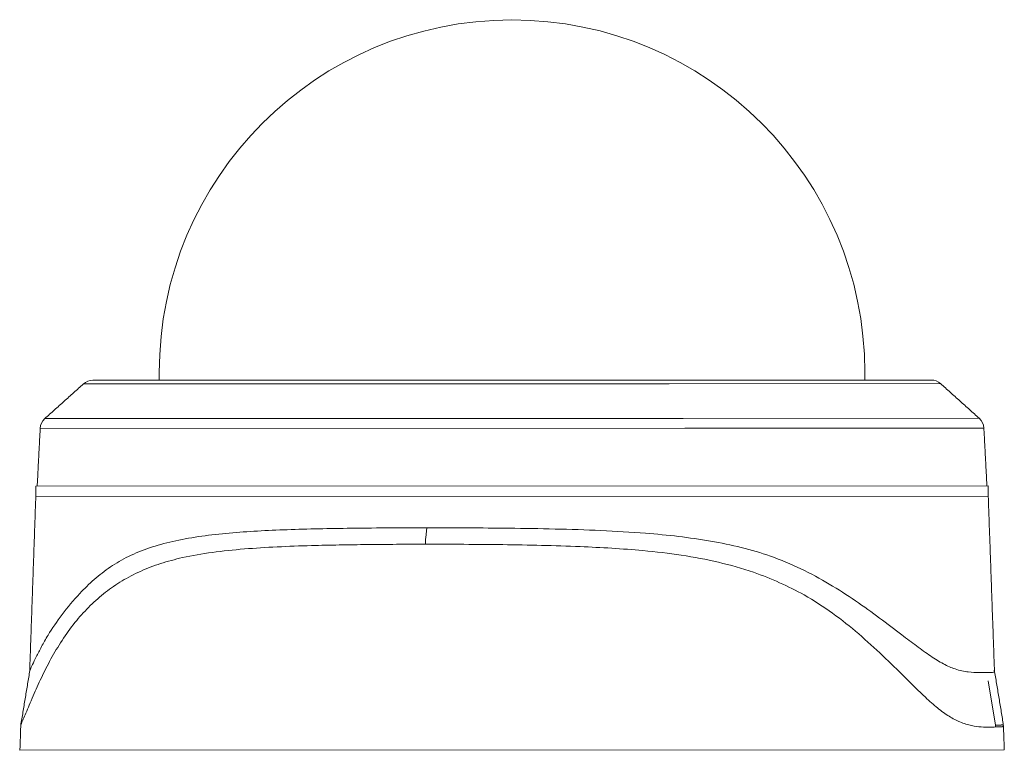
# Model space of a CAD drawing. Header units: millimetres. Extents: x -1087 to 3984, y -274 to 1871.
# Tile 13 of 16: x 2845 to 2886, y 1133 to 1164. Entities that reach past the tile are written whole.
import ezdxf

# ---------------------------------------------------------------- set-up
doc = ezdxf.new("R2010")
doc.units = ezdxf.units.MM
doc.linetypes.add('PHANTOM', pattern=[12.7, 6.35, -1.27, 1.27, -1.27, 1.27, -1.27])
doc.layers.add('_IE_Kamery zewnętrzne', color=170, linetype='Continuous')

# ---------------------------------------------------------------- blocks, each defined once
blk = doc.blocks.new('A$C6C8F0AEB')
at = {"layer": '_IE_Kamery zewnętrzne', "linetype": 'Continuous', "lineweight": 15}
for p, q in [((106.31, 241.61), (23.3, 241.61)), ((24.64, 242.12), (105.82, 242.12)), ((105.82, 242.12), (143.45, 242.12)), ((144.79, 241.61), (106.31, 241.61)), ((17.83, 236.69), (108.32, 236.69)), ((108.32, 236.69), (150.26, 236.69)), ((108.56, 235.3), (17.18, 235.3)), ((150.92, 235.3), (108.56, 235.3)), ((151.55, 227.12), (16.55, 227.12)), ((151.55, 225.62), (16.55, 225.62)), ((71.96, 221.19), (71.82, 219.79)), ((153.8, 189.65), (14.29, 189.65))]:
    blk.add_line(p, q, dxfattribs=at)
at = {"layer": '_IE_Kamery zewnętrzne', "linetype": 'PHANTOM', "lineweight": 0}
blk.add_line((152.54, 193.17), (151.32, 200.63), dxfattribs=at)
at = {"layer": '_IE_Kamery zewnętrzne', "linetype": 'Continuous', "lineweight": 15}
for centre, radius, start, end in [((84.05, 243.22), 50, 0, 180), ((24.64, 240.12), 2, 90, 132), ((143.45, 240.12), 2, 48, 90), ((19.17, 235.2), 2, 132, 177), ((148.92, 235.2), 2, 3, 48), ((81.57, 218.82), 9.8, 174.3275, 179.7907)]:
    blk.add_arc(centre, radius, start, end, dxfattribs=at)
at = {"layer": '_IE_Kamery zewnętrzne', "linetype": 'PHANTOM', "lineweight": 0}
blk.add_arc((150.54, 192.84), 2.03, 1.9674, 9.3093, dxfattribs=at)
at = {"layer": '_IE_Kamery zewnętrzne', "linetype": 'Continuous', "lineweight": 15}
for points in [[(34.05, 243.22), (34.05, 242.12)], [(134.05, 242.12), (134.05, 243.22)], [(23.3, 241.61), (17.83, 236.69)], [(150.26, 236.69), (144.79, 241.61)], [(17.18, 235.3), (16.75, 227.12)], [(151.35, 227.12), (150.92, 235.3)], [(16.55, 227.12), (16.55, 225.62)], [(151.55, 225.62), (151.55, 227.12)], [(16.55, 225.62), (15.68, 200.85)], [(152.41, 200.85), (151.54, 225.62)], [(14.41, 193.13), (14.29, 189.65)], [(14.46, 193.47), (14.48, 193.51)], [(153.67, 193.13), (153.67, 193.13)], [(153.8, 189.65), (153.68, 193.13)]]:
    blk.add_open_spline(points, degree=1, dxfattribs=at)
for points, knots in [([(15.72, 200.94), (15.73, 200.99), (15.76, 201.14), (16.05, 201.78), (16.58, 202.87), (17.32, 204.32), (18.47, 206.35), (20.2, 208.9), (22.44, 211.61), (24.78, 213.9), (27.08, 215.69), (29.69, 217.22), (32.64, 218.41), (35.94, 219.32), (39.55, 219.98), (43.41, 220.43), (47.44, 220.72), (51.65, 220.92), (56.06, 221.05), (60.92, 221.13), (66.21, 221.18), (70.04, 221.19), (71.96, 221.19)], [0, 0, 0, 0, 0.0234257, 0.0634402, 0.1034671, 0.1451543, 0.1868665, 0.2573195, 0.327782, 0.3762365, 0.4247396, 0.4731344, 0.5232572, 0.5733879, 0.6251226, 0.6768646, 0.726889, 0.7769156, 0.8280454, 0.8791755, 0.9393608, 1, 1, 1, 1]), ([(151.32, 200.63), (150.97, 200.62), (150.28, 200.6), (148.75, 200.66), (147.03, 201), (145.19, 201.81), (143.36, 202.95), (141.39, 204.37), (139.01, 206.18), (136.16, 208.36), (132.76, 210.83), (129.06, 213.22), (125.05, 215.41), (120.88, 217.16), (116.57, 218.43), (112.2, 219.33), (107.66, 219.98), (102.48, 220.48), (96.64, 220.82), (90.16, 221.03), (83.84, 221.12), (77.75, 221.18), (73.89, 221.19), (71.96, 221.19)], [0, 0, 0, 0, 0.047011, 0.094082, 0.140988, 0.176744, 0.212695, 0.248777, 0.284714, 0.335004, 0.385555, 0.436103, 0.48645, 0.536569, 0.581255, 0.626122, 0.671031, 0.715773, 0.775032, 0.834441, 0.893711, 0.946855, 1, 1, 1, 1]), ([(71.77, 218.85), (70.39, 218.85), (67.64, 218.85), (63.57, 218.82), (59.54, 218.76), (55.24, 218.67), (50.72, 218.51), (46.02, 218.22), (41.52, 217.76), (37.58, 217.08), (34.2, 216.17), (31.34, 215.08), (28.74, 213.71), (26.37, 212.09), (24.23, 210.2), (22.24, 208.02), (20.44, 205.57), (18.83, 202.93), (17.45, 200.25), (16.44, 198.02), (15.73, 196.33), (15.23, 195.14), (14.82, 194.21), (14.53, 193.51), (14.38, 193.2), (14.42, 193.13), (14.42, 193.13), (14.42, 193.13)], [0, 0, 0, 0, 0.0413913, 0.0827825, 0.1248124, 0.1668422, 0.2203847, 0.2739243, 0.3290324, 0.3841284, 0.4272012, 0.4705759, 0.5131144, 0.5556592, 0.5992864, 0.6429226, 0.6911467, 0.7393804, 0.7881474, 0.8368912, 0.8659941, 0.8950803, 0.925238, 0.9554003, 0.9965292, 0.9989326, 1, 1, 1, 1]), ([(152.57, 192.91), (152.29, 192.9), (151.73, 192.89), (150.57, 192.89), (149.19, 193.07), (147.64, 193.51), (146, 194.36), (144.35, 195.55), (142.28, 197.4), (139.74, 199.95), (136.61, 203.02), (133.23, 206.13), (129.54, 209.1), (125.77, 211.54), (121.99, 213.43), (117.97, 215.04), (113.33, 216.36), (108.07, 217.34), (102.99, 217.94), (98.18, 218.3), (93.4, 218.53), (88.23, 218.7), (82.72, 218.8), (77.21, 218.85), (73.58, 218.85), (71.77, 218.85)], [0, 0, 0, 0, 0.037237, 0.074586, 0.111845, 0.14896, 0.180258, 0.21169, 0.243035, 0.293455, 0.344108, 0.394814, 0.445368, 0.495703, 0.535577, 0.575445, 0.625933, 0.676589, 0.727131, 0.766993, 0.806857, 0.855063, 0.903426, 0.951791, 1, 1, 1, 1]), ([(15.7, 200.95), (15.6, 200.32), (15.39, 199.07), (15.07, 197.19), (14.76, 195.31), (14.55, 194.05), (14.44, 193.42)], [0, 0, 0, 0, 0.249971, 0.499961, 0.749971, 1, 1, 1, 1]), ([(153.65, 193.42), (153.54, 194.05), (153.34, 195.31), (153.02, 197.19), (152.71, 199.07), (152.5, 200.32), (152.39, 200.95)], [0, 0, 0, 0, 0.2500292, 0.500039, 0.7500294, 1, 1, 1, 1]), ([(151.32, 200.63), (151.53, 200.63), (151.95, 200.63), (152.29, 200.67), (152.44, 200.69), (152.4, 200.83), (152.39, 200.85)], [0, 0, 0, 0, 0.313886, 0.627761, 0.946651, 1, 1, 1, 1]), ([(14.46, 193.47), (14.45, 193.43), (14.44, 193.36), (14.44, 193.25), (14.44, 193.21)], [0, 0, 0, 0, 0.588017, 1, 1, 1, 1]), ([(153.66, 193.13), (153.66, 193.18), (153.66, 193.28), (153.65, 193.35), (153.64, 193.38)], [0, 0, 0, 0, 0.543073, 1, 1, 1, 1])]:
    blk.add_open_spline(points, degree=3, knots=knots, dxfattribs=at)
at = {"layer": '_IE_Kamery zewnętrzne', "linetype": 'PHANTOM', "lineweight": 0}
for points, knots in [([(152.54, 193.17), (152.54, 193.17), (152.71, 193.17), (153.25, 193.16), (153.56, 193.23), (153.7, 193.25), (153.64, 193.44), (153.63, 193.47)], [0, 0, 0, 0, 0.000005, 0.31556, 0.631098, 0.952848, 1, 1, 1, 1]), ([(153.67, 193.13), (153.65, 193.06), (153.62, 192.93), (153.25, 192.91), (152.8, 192.91), (152.57, 192.91)], [0, 0, 0, 0, 0.3088251, 0.6544016, 1, 1, 1, 1])]:
    blk.add_open_spline(points, degree=3, knots=knots, dxfattribs=at)
blk = doc.blocks.new('KWIP')
at = {"layer": '_IE_Kamery zewnętrzne', "lineweight": 5, "ltscale": 10, "xscale": 3.75, "yscale": 3.75, "zscale": 3.75}
blk.add_blockref('A$C6C8F0AEB', (267070.99, 190000.65), dxfattribs=at)

msp = doc.modelspace()

# ---------------------------------------------------------------- block references
at = {"layer": '_IE_Kamery zewnętrzne', "xscale": 0.07999999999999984, "yscale": 0.07999999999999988, "zscale": 0.07999999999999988, "rotation": 0.02023265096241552}
msp.add_blockref('KWIP', (-18519.96, -14131.165), dxfattribs=at)

doc.saveas('drawing.dxf')
